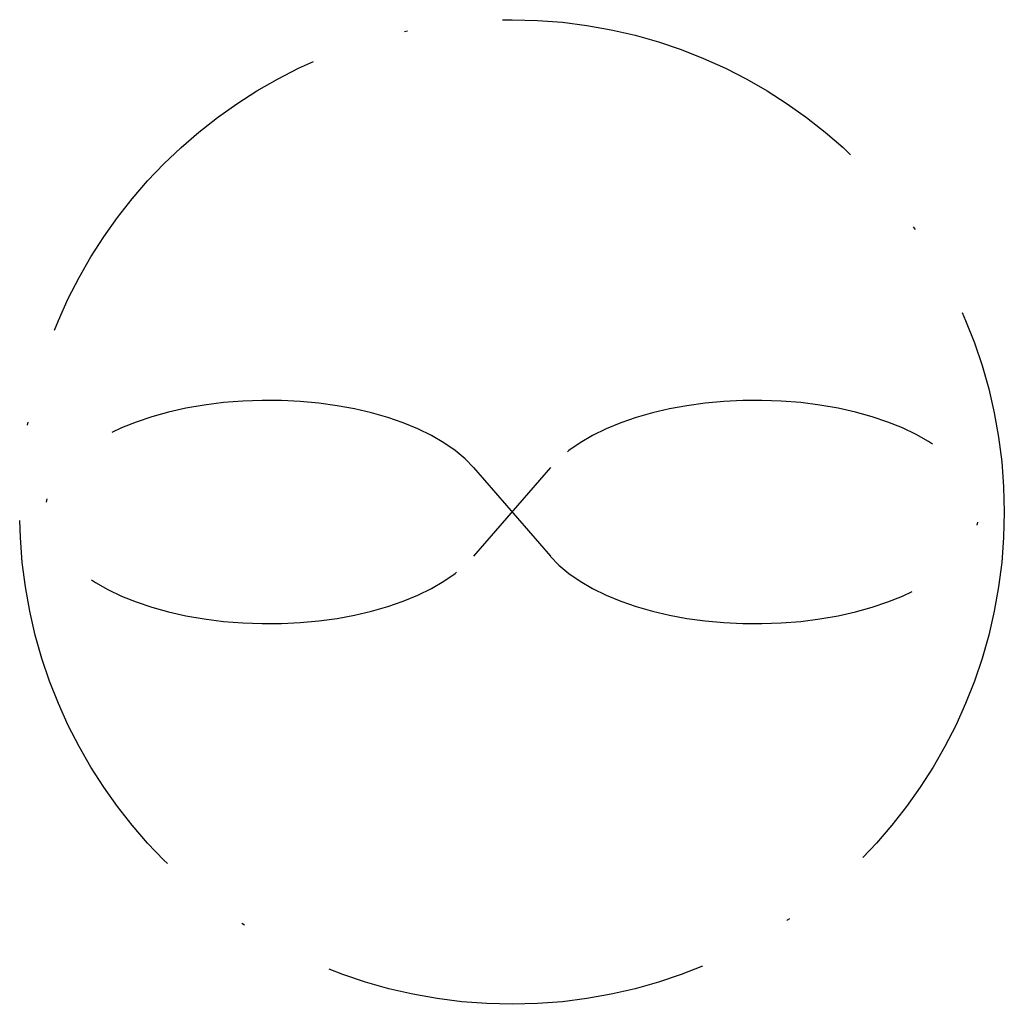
# Model space of a CAD drawing. Header units: millimetres. Extents: x -6513 to 30474, y -6915 to 65597.
# Tile 4 of 256: x 28 to 59, y -6915 to -6884. Entities that reach past the tile are written whole.
import ezdxf

# ---------------------------------------------------------------- set-up
doc = ezdxf.new("R2010")
doc.units = ezdxf.units.MM
doc.linetypes.add('ACAD_ISO10W100', pattern=[18, 12, -3, 0, -3])
doc.layers.add('E_technologia', color=1, linetype='ACAD_ISO10W100', lineweight=30)

msp = doc.modelspace()

# ---------------------------------------------------------------- linework, layer by layer
at = {"layer": 'E_technologia'}
for p, q in [((42.294, -6897.732), (44.699, -6900.511)), ((44.699, -6897.732), (42.294, -6900.511))]:
    msp.add_line(p, q, dxfattribs=at)
msp.add_circle((43.497, -6899.122), 15.427, dxfattribs=at)
for centre, start_param, end_param in [((35.87, -6899.122), 3.549866, 9.016505), ((51.124, -6899.122), 0.408273, 5.874912)]:
    msp.add_ellipse(centre, major_axis=(-7, 0), ratio=0.5, start_param=start_param, end_param=end_param, dxfattribs=at)

doc.saveas('drawing.dxf')
